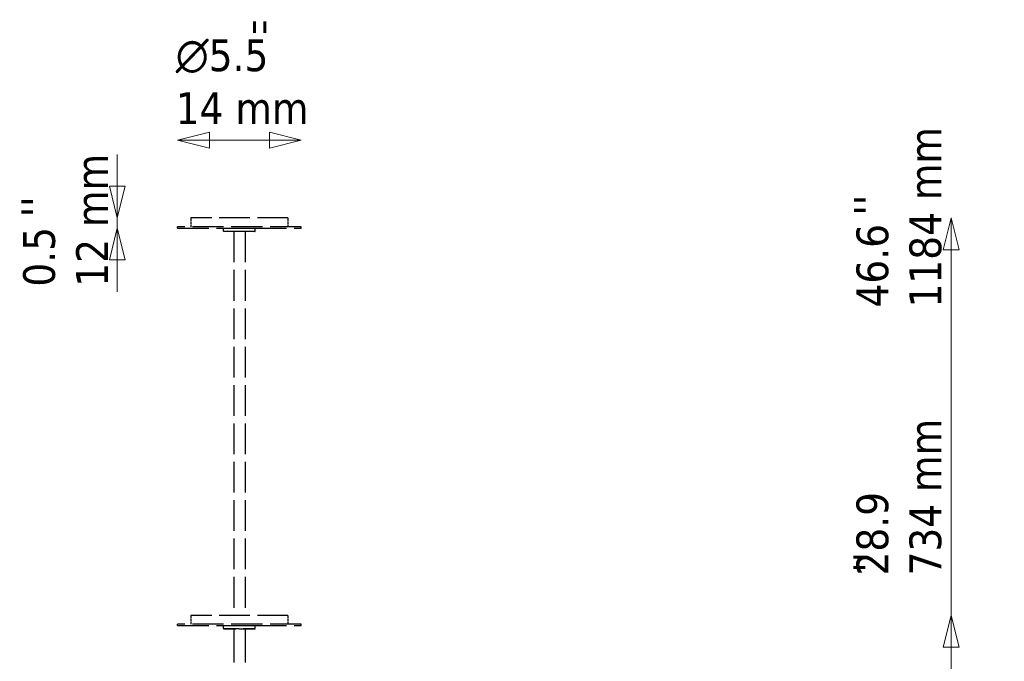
# Model space of a CAD drawing. Header units: millimetres. Extents: x 242 to 3406, y 441 to 2246.
# Tile 35 of 35: x 2290 to 3405, y 1468 to 2194. Entities that reach past the tile are written whole.
import ezdxf

# ---------------------------------------------------------------- set-up
doc = ezdxf.new("R2010")
doc.units = ezdxf.units.MM
doc.header["$LTSCALE"] = 12
doc.linetypes.add('DASHED', pattern=[0.2068, 0.1655, -0.0413])
for name, color, linetype, lineweight in [('Symbol (ISO)', 7, 'Continuous', 50), ('Widoczne (ISO)', 7, 'Continuous', 50), ('Wymiar (ISO)', 7, 'Continuous', 18)]:
    doc.layers.add(name, color=color, linetype=linetype, lineweight=lineweight)
doc.styles.add('Tekst notatki (ISO)', font='tahoma.ttf')
doc.dimstyles.new('Domyślne (ISO)', dxfattribs={"dimscale": 12, "dimtxt": 3, "dimasz": 3, "dimexe": 3.175, "dimexo": 0, "dimgap": 0.762, "dimtad": 1, "dimdec": 1, "dimlfac": 0.03937, "dimrnd": 1e-08, "dimzin": 0, "dimdsep": 46, "dimtxsty": 'Tekst notatki (ISO)', "dimblk": 'Filled-1', "dimcen": 0.09, "dimdle": 10, "dimse1": 1, "dimse2": 1, "dimclrd": 256, "dimclre": 256, "dimclrt": 256, "dimadec": 0, "dimazin": 0, "dimtfac": 0.666667, "dimtmove": 0, "dimatfit": 3, "dimfxl": 1, "dimtolj": 1, "dimlwd": 15, "dimlwe": 15, "dimarcsym": 0})

# ---------------------------------------------------------------- blocks, each defined once
blk = doc.blocks.new('Filled-1')
at = {"color": 0}
for p, q in [((0, 0), (-1, 0.25)), ((-1, 0.25), (-1, -0.25)), ((-1, 0), (0, 0)), ((-1, -0.25), (0, 0))]:
    blk.add_line(p, q, dxfattribs=at)
at = {"color": 0, "flags": 128}
blk.add_lwpolyline([(-1, -0.25), (0, 0), (-1, 0.25), (-1, -0.25)], dxfattribs=at)
at = {"color": 0}
blk.add_solid([(-1, -0.25), (0, 0), (-1, 0.25), (-1, -0.25)], dxfattribs=at)
blk = doc.blocks.new('*D7')
at = {"layer": 'Defpoints', "color": 0, "transparency": 16777216}
for p in [(2594, 1519.9), (3345, 1519.9), (3056.6, 785.7)]:
    blk.add_point(p, dxfattribs=at)
at = {"layer": 'Wymiar (ISO)', "lineweight": 15, "transparency": 16777216}
for p, q in [((3345, 1519.9), (3345, 1748.5)), ((3345, 821.7), (3345, 1483.9))]:
    blk.add_line(p, q, dxfattribs=at)
at = {"layer": 'Wymiar (ISO)', "lineweight": 15, "transparency": 16777216, "xscale": 36, "yscale": 36, "zscale": 36}
for p, rotation in [((3345, 1519.9), 90), ((3345, 785.7), 270)]:
    blk.add_blockref('Filled-1', p, dxfattribs=dict(at, rotation=rotation))
at = {"layer": 'Wymiar (ISO)', "lineweight": 18, "transparency": 16777216, "insert": (3237.6, 1565.1), "char_height": 36, "attachment_point": 1, "rotation": 90, "style": 'Tekst notatki (ISO)'}
blk.add_mtext('\\A1;28.9\\P734 mm', dxfattribs=at)
blk = doc.blocks.new('*D8')
at = {"layer": 'Defpoints', "color": 0, "transparency": 16777216}
for p in [(2594, 1969.9), (3345, 1969.9), (3056.6, 785.7)]:
    blk.add_point(p, dxfattribs=at)
at = {"layer": 'Wymiar (ISO)', "lineweight": 15, "transparency": 16777216}
blk.add_line((3345, 821.7), (3345, 1933.9), dxfattribs=at)
at = {"layer": 'Wymiar (ISO)', "lineweight": 15, "transparency": 16777216, "xscale": 36, "yscale": 36, "zscale": 36}
for p, rotation in [((3345, 1969.9), 90), ((3345, 785.7), 270)]:
    blk.add_blockref('Filled-1', p, dxfattribs=dict(at, rotation=rotation))
at = {"layer": 'Wymiar (ISO)', "lineweight": 18, "transparency": 16777216, "insert": (3237.6, 1868.5), "char_height": 36, "attachment_point": 1, "rotation": 90, "style": 'Tekst notatki (ISO)'}
blk.add_mtext('\\A1;46.6\\P1184 mm', dxfattribs=at)
blk = doc.blocks.new('*D15')
at = {"layer": 'Defpoints', "color": 0, "transparency": 16777216}
for p in [(2609, 2057.9), (2469, 1959.9), (2609, 1959.9)]:
    blk.add_point(p, dxfattribs=at)
at = {"layer": 'Wymiar (ISO)', "lineweight": 15, "transparency": 16777216}
blk.add_line((2505, 2057.9), (2573, 2057.9), dxfattribs=at)
at = {"layer": 'Wymiar (ISO)', "lineweight": 15, "transparency": 16777216, "xscale": 36, "yscale": 36, "zscale": 36, "rotation": 180}
blk.add_blockref('Filled-1', (2469, 2057.9), dxfattribs=at)
at = {"layer": 'Wymiar (ISO)', "lineweight": 15, "transparency": 16777216, "xscale": 36, "yscale": 36, "zscale": 36}
blk.add_blockref('Filled-1', (2609, 2057.9), dxfattribs=at)
at = {"layer": 'Wymiar (ISO)', "lineweight": 18, "transparency": 16777216, "insert": (2466.9, 2172.1), "char_height": 36, "attachment_point": 1, "style": 'Tekst notatki (ISO)'}
blk.add_mtext('\\A1;{\\fAIGDT|b0|i0;\\ln}\\fTahoma|b0|i0;5.5\\P14 mm', dxfattribs=at)
blk = doc.blocks.new('*D16')
at = {"layer": 'Defpoints', "color": 0, "transparency": 16777216}
for p in [(2400.7, 1969.9), (2484, 1969.9), (2469, 1958.4)]:
    blk.add_point(p, dxfattribs=at)
at = {"layer": 'Wymiar (ISO)', "lineweight": 15, "transparency": 16777216}
for p, q in [((2400.7, 2005.9), (2400.7, 2041.9)), ((2400.7, 1958.4), (2400.7, 1969.9)), ((2400.7, 1922.4), (2400.7, 1886.4))]:
    blk.add_line(p, q, dxfattribs=at)
at = {"layer": 'Wymiar (ISO)', "lineweight": 15, "transparency": 16777216, "xscale": 36, "yscale": 36, "zscale": 36}
for p, rotation in [((2400.7, 1969.9), 270), ((2400.7, 1958.4), 90)]:
    blk.add_blockref('Filled-1', p, dxfattribs=dict(at, rotation=rotation))
at = {"layer": 'Wymiar (ISO)', "lineweight": 18, "transparency": 16777216, "insert": (2294.1, 1892.1), "char_height": 36, "attachment_point": 1, "rotation": 90, "style": 'Tekst notatki (ISO)'}
blk.add_mtext('\\A1;0.5\\P12 mm', dxfattribs=at)

msp = doc.modelspace()

# ---------------------------------------------------------------- linework, layer by layer
at = {"layer": 'Widoczne (ISO)', "linetype": 'DASHED', "lineweight": 25, "ltscale": 17.406874}
for p, q in [((2593.98, 1969.95), (2483.98, 1969.95)), ((2593.98, 1519.95), (2483.98, 1519.95))]:
    msp.add_line(p, q, dxfattribs=at)
at = {"layer": 'Widoczne (ISO)', "linetype": 'DASHED', "lineweight": 25, "ltscale": 1.58638}
for p, q in [((2483.98, 1969.95), (2483.98, 1959.95)), ((2593.98, 1969.95), (2593.98, 1959.95)), ((2483.98, 1519.95), (2483.98, 1509.95)), ((2593.98, 1519.95), (2593.98, 1509.95))]:
    msp.add_line(p, q, dxfattribs=at)
at = {"layer": 'Widoczne (ISO)', "linetype": 'DASHED', "lineweight": 25, "ltscale": 17.723362}
for p, q in [((2608.98, 1959.95), (2468.98, 1959.95)), ((2468.98, 1958.45), (2608.98, 1958.45)), ((2608.98, 1509.95), (2468.98, 1509.95)), ((2468.98, 1508.45), (2608.98, 1508.45))]:
    msp.add_line(p, q, dxfattribs=at)
at = {"layer": 'Widoczne (ISO)', "linetype": 'DASHED', "lineweight": 25, "ltscale": 0.237872}
for p, q in [((2468.98, 1958.45), (2468.98, 1959.95)), ((2608.98, 1958.45), (2608.98, 1959.95)), ((2468.98, 1508.45), (2468.98, 1509.95)), ((2608.98, 1508.45), (2608.98, 1509.95))]:
    msp.add_line(p, q, dxfattribs=at)
at = {"layer": 'Widoczne (ISO)', "linetype": 'DASHED', "lineweight": 25, "ltscale": 0.112081}
for p, q in [((2521.48, 1958.45), (2520.98, 1957.95)), ((2521.48, 1954.45), (2520.98, 1954.95)), ((2556.48, 1958.45), (2556.98, 1957.95)), ((2556.48, 1954.45), (2556.98, 1954.95)), ((2521.48, 1508.45), (2520.98, 1507.95)), ((2556.48, 1508.45), (2556.98, 1507.95)), ((2521.48, 1504.45), (2520.98, 1504.95)), ((2556.48, 1504.45), (2556.98, 1504.95))]:
    msp.add_line(p, q, dxfattribs=at)
at = {"layer": 'Widoczne (ISO)', "linetype": 'DASHED', "lineweight": 25, "ltscale": 8.971231}
for p, q in [((2556.98, 1957.95), (2520.98, 1957.95)), ((2520.98, 1954.95), (2556.98, 1954.95)), ((2556.98, 1507.95), (2520.98, 1507.95)), ((2520.98, 1504.95), (2556.98, 1504.95))]:
    msp.add_line(p, q, dxfattribs=at)
at = {"layer": 'Widoczne (ISO)', "linetype": 'DASHED', "lineweight": 25, "ltscale": 0.475844}
for p, q in [((2520.98, 1954.95), (2520.98, 1957.95)), ((2556.98, 1954.95), (2556.98, 1957.95)), ((2520.98, 1504.95), (2520.98, 1507.95)), ((2556.98, 1504.95), (2556.98, 1507.95))]:
    msp.add_line(p, q, dxfattribs=at)
at = {"layer": 'Widoczne (ISO)', "linetype": 'DASHED', "lineweight": 25, "ltscale": 8.722028}
for p, q in [((2556.48, 1954.45), (2521.48, 1954.45)), ((2556.48, 1504.45), (2521.48, 1504.45))]:
    msp.add_line(p, q, dxfattribs=at)
at = {"layer": 'Widoczne (ISO)', "linetype": 'DASHED', "lineweight": 25, "ltscale": 17.508865}
for p, q in [((2532.48, 1954.45), (2532.48, 1519.95)), ((2545.48, 1954.45), (2545.48, 1519.95))]:
    msp.add_line(p, q, dxfattribs=at)
at = {"layer": 'Widoczne (ISO)', "linetype": 'DASHED', "lineweight": 25, "ltscale": 19.073715}
for p, q in [((2532.48, 1504.45), (2532.48, 1220.45)), ((2545.48, 1504.45), (2545.48, 1220.45))]:
    msp.add_line(p, q, dxfattribs=at)

# ---------------------------------------------------------------- texts
at = {"layer": 'Symbol (ISO)', "insert": (2550.25, 2192.48), "char_height": 36, "attachment_point": 1, "style": 'Tekst notatki (ISO)'}
msp.add_mtext("\\fTahoma|b0|i0;''", dxfattribs=at)
at = {"layer": 'Symbol (ISO)', "char_height": 36, "attachment_point": 1, "rotation": 90, "style": 'Tekst notatki (ISO)'}
for insert in [(2292.07, 1970.74), (3234.77, 1972.67), (3234.19, 1568.29)]:
    msp.add_mtext("\\fTahoma|b0|i0;''", dxfattribs=dict(at, insert=insert))

# ---------------------------------------------------------------- dimensions: what is measured, and where the dimension line sits
at = {"layer": 'Wymiar (ISO)', "lineweight": 18}
for base, p1, p2, angle, text, override, picture, middle in [((2608.98, 2057.92), (2468.98, 1959.95), (2608.98, 1959.95), 180, '{\\fAIGDT|b0|i0;\\ln}\\fTahoma|b0|i0;<>\\P14 mm', {"dimgap": 0.762, "dimdec": 1, "dimlfac": 0.03937, "dimpost": '\\X', "dimse1": 1, "dimse2": 1, "dimtol": 0, "dimlim": 0, "dimtp": 0, "dimtm": 0, "dimtdec": 2, "dimtofl": 0, "dimatfit": 1, "dimtvp": -0.25}, '*D15', (2538.98, 2057.92)), ((3345.02, 1969.95), (3056.62, 785.66), (2593.98, 1969.95), 270, '<>\\P1184 mm', {"dimgap": 0.762, "dimdec": 1, "dimlfac": 0.03937, "dimpost": '\\X', "dimse1": 1, "dimse2": 1, "dimtol": 0, "dimlim": 0, "dimtp": 0, "dimtm": 0, "dimtdec": 2, "dimtofl": 0, "dimatfit": 1, "dimtvp": -0.25}, '*D8', (3345.02, 1967.65)), ((2400.7, 1969.95), (2468.98, 1958.45), (2483.98, 1969.95), 90, '<>\\P12 mm', {"dimgap": 0.762, "dimdec": 1, "dimlfac": 0.03937, "dimpost": '\\X', "dimse1": 1, "dimse2": 1, "dimtol": 0, "dimlim": 0, "dimtp": 0, "dimtm": 0, "dimtdec": 2, "dimtofl": 1, "dimatfit": 1, "dimtvp": -0.25}, '*D16', (2400.7, 1964.2)), ((3345.02, 1519.95), (3056.62, 785.66), (2593.98, 1519.95), 270, '<>\\P734 mm', {"dimgap": 0.762, "dimdec": 1, "dimlfac": 0.03937, "dimpost": '\\X', "dimse1": 1, "dimse2": 1, "dimtol": 0, "dimlim": 0, "dimtp": 0, "dimtm": 0, "dimtdec": 2, "dimtofl": 0, "dimatfit": 2, "dimtvp": -0.25}, '*D7', (3345.02, 1652.21))]:
    dim = msp.add_linear_dim(base=base, p1=p1, p2=p2, angle=angle, text=text, dimstyle='Domyślne (ISO)', override=override, dxfattribs=at)
    dim.commit()
    dim.dimension.update_dxf_attribs({"geometry": picture, "text_midpoint": middle, "dimtype": 160})

doc.saveas('drawing.dxf')
